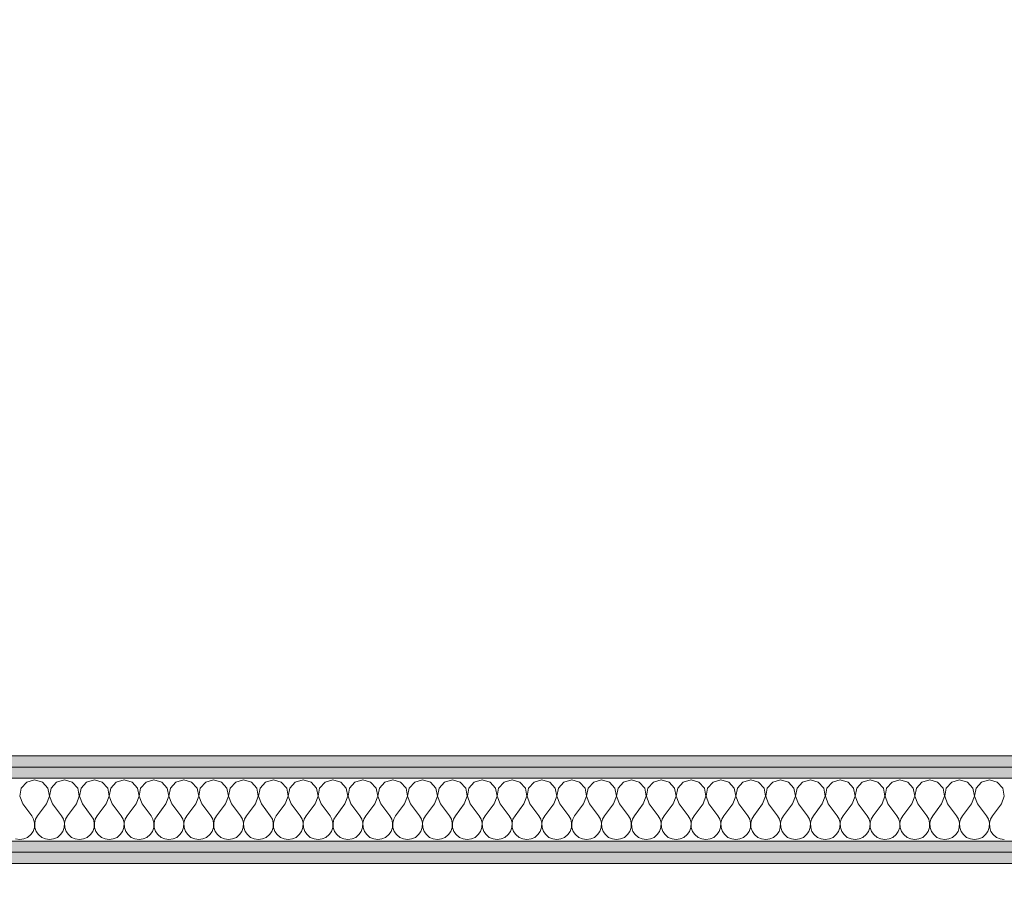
# Model space of a CAD drawing. Header units: millimetres. Extents: x 172139 to 266886, y 89395 to 138225.
# Tile 66 of 94: x 213133 to 214233, y 117047 to 118029. Entities that reach past the tile are written whole.
import ezdxf

# ---------------------------------------------------------------- set-up
doc = ezdxf.new("R2010")
doc.units = ezdxf.units.MM
doc.header["$MEASUREMENT"] = 0
doc.layers.add('ROZBUDOWA_NOWE_DZIAŁOWE', color=7, linetype='Continuous')
for name, color, linetype, lineweight, true_color in [('ROZBUDOWA_NOWE_DZIAŁOWE_Nr_pióra__24', 7, 'Continuous', 15, 0x029e21), ('ROZBUDOWA_NOWE_DZIAŁOWE_Nr_pióra__4', 7, 'Continuous', 13, 0x029e21), ('ROZBUDOWA_NOWE_DZIAŁOWE_Nr_pióra__67', 7, 'Continuous', 13, 0x6a6a6a)]:
    doc.layers.add(name, color=color, linetype=linetype, lineweight=lineweight, true_color=true_color)
doc.layers.add('ROZBUDOWA_NOWE_DZIAŁOWE_Nr_pióra__47', color=7, linetype='Continuous', lineweight=15)
doc.layers.add('STREFA_NOWE_POM_Nr_pióra__121', color=255, linetype='Continuous', lineweight=0)
pattern_1 = [(0, (0, 0), (0, 37.5), [0, -37.5])]

# ---------------------------------------------------------------- blocks, each defined once
blk = doc.blocks.new('*X465')
at = {"layer": 'ROZBUDOWA_NOWE_DZIAŁOWE_Nr_pióra__4', "linetype": 'Continuous'}
for p, q in [((213141.2, 117177.6), (213135.1, 117170.9)), ((213150, 117180.1), (213141.2, 117177.6)), ((213158.8, 117177.6), (213150, 117180.1)), ((213164.9, 117170.9), (213158.8, 117177.6)), ((213174.6, 117177.6), (213168.4, 117170.9)), ((213183.3, 117180.1), (213174.6, 117177.6)), ((213192.1, 117177.6), (213183.3, 117180.1)), ((213198.2, 117170.9), (213192.1, 117177.6)), ((213207.9, 117177.6), (213201.8, 117170.9)), ((213216.7, 117180.1), (213207.9, 117177.6)), ((213225.4, 117177.6), (213216.7, 117180.1)), ((213231.6, 117170.9), (213225.4, 117177.6)), ((213241.2, 117177.6), (213235.1, 117170.9)), ((213250, 117180.1), (213241.2, 117177.6)), ((213258.8, 117177.6), (213250, 117180.1)), ((213264.9, 117170.9), (213258.8, 117177.6)), ((213274.6, 117177.6), (213268.4, 117170.9)), ((213283.3, 117180.1), (213274.6, 117177.6)), ((213292.1, 117177.6), (213283.3, 117180.1)), ((213298.2, 117170.9), (213292.1, 117177.6)), ((213307.9, 117177.6), (213301.8, 117170.9)), ((213316.7, 117180.1), (213307.9, 117177.6)), ((213325.4, 117177.6), (213316.7, 117180.1)), ((213331.6, 117170.9), (213325.4, 117177.6)), ((213341.2, 117177.6), (213335.1, 117170.9)), ((213350, 117180.1), (213341.2, 117177.6)), ((213358.8, 117177.6), (213350, 117180.1)), ((213364.9, 117170.9), (213358.8, 117177.6)), ((213374.6, 117177.6), (213368.4, 117170.9)), ((213383.3, 117180.1), (213374.6, 117177.6)), ((213392.1, 117177.6), (213383.3, 117180.1)), ((213398.2, 117170.9), (213392.1, 117177.6)), ((213407.9, 117177.6), (213401.8, 117170.9)), ((213416.7, 117180.1), (213407.9, 117177.6)), ((213425.4, 117177.6), (213416.7, 117180.1)), ((213431.6, 117170.9), (213425.4, 117177.6)), ((213441.2, 117177.6), (213435.1, 117170.9)), ((213450, 117180.1), (213441.2, 117177.6)), ((213458.8, 117177.6), (213450, 117180.1)), ((213464.9, 117170.9), (213458.8, 117177.6)), ((213474.6, 117177.6), (213468.4, 117170.9)), ((213483.3, 117180.1), (213474.6, 117177.6)), ((213492.1, 117177.6), (213483.3, 117180.1)), ((213498.2, 117170.9), (213492.1, 117177.6)), ((213507.9, 117177.6), (213501.8, 117170.9)), ((213516.7, 117180.1), (213507.9, 117177.6)), ((213525.4, 117177.6), (213516.7, 117180.1)), ((213531.6, 117170.9), (213525.4, 117177.6)), ((213541.2, 117177.6), (213535.1, 117170.9)), ((213550, 117180.1), (213541.2, 117177.6)), ((213558.8, 117177.6), (213550, 117180.1)), ((213564.9, 117170.9), (213558.8, 117177.6)), ((213574.6, 117177.6), (213568.4, 117170.9)), ((213583.3, 117180.1), (213574.6, 117177.6)), ((213592.1, 117177.6), (213583.3, 117180.1)), ((213598.2, 117170.9), (213592.1, 117177.6)), ((213607.9, 117177.6), (213601.8, 117170.9)), ((213616.7, 117180.1), (213607.9, 117177.6)), ((213625.4, 117177.6), (213616.7, 117180.1)), ((213631.6, 117170.9), (213625.4, 117177.6)), ((213641.2, 117177.6), (213635.1, 117170.9)), ((213650, 117180.1), (213641.2, 117177.6)), ((213658.8, 117177.6), (213650, 117180.1)), ((213664.9, 117170.9), (213658.8, 117177.6)), ((213674.6, 117177.6), (213668.4, 117170.9)), ((213683.3, 117180.1), (213674.6, 117177.6)), ((213692.1, 117177.6), (213683.3, 117180.1)), ((213698.2, 117170.9), (213692.1, 117177.6)), ((213707.9, 117177.6), (213701.8, 117170.9)), ((213716.7, 117180.1), (213707.9, 117177.6)), ((213725.4, 117177.6), (213716.7, 117180.1)), ((213731.6, 117170.9), (213725.4, 117177.6)), ((213741.2, 117177.6), (213735.1, 117170.9)), ((213750, 117180.1), (213741.2, 117177.6)), ((213758.8, 117177.6), (213750, 117180.1)), ((213764.9, 117170.9), (213758.8, 117177.6)), ((213774.6, 117177.6), (213768.4, 117170.9)), ((213783.3, 117180.1), (213774.6, 117177.6)), ((213792.1, 117177.6), (213783.3, 117180.1)), ((213798.2, 117170.9), (213792.1, 117177.6)), ((213807.9, 117177.6), (213801.8, 117170.9)), ((213816.7, 117180.1), (213807.9, 117177.6)), ((213825.4, 117177.6), (213816.7, 117180.1)), ((213831.6, 117170.9), (213825.4, 117177.6)), ((213841.2, 117177.6), (213835.1, 117170.9)), ((213850, 117180.1), (213841.2, 117177.6)), ((213858.8, 117177.6), (213850, 117180.1)), ((213864.9, 117170.9), (213858.8, 117177.6)), ((213874.6, 117177.6), (213868.4, 117170.9)), ((213883.3, 117180.1), (213874.6, 117177.6)), ((213892.1, 117177.6), (213883.3, 117180.1)), ((213898.2, 117170.9), (213892.1, 117177.6)), ((213907.9, 117177.6), (213901.8, 117170.9)), ((213916.7, 117180.1), (213907.9, 117177.6)), ((213925.4, 117177.6), (213916.7, 117180.1)), ((213931.6, 117170.9), (213925.4, 117177.6)), ((213941.2, 117177.6), (213935.1, 117170.9)), ((213950, 117180.1), (213941.2, 117177.6)), ((213958.8, 117177.6), (213950, 117180.1)), ((213964.9, 117170.9), (213958.8, 117177.6)), ((213974.6, 117177.6), (213968.4, 117170.9)), ((213983.3, 117180.1), (213974.6, 117177.6)), ((213992.1, 117177.6), (213983.3, 117180.1)), ((213998.2, 117170.9), (213992.1, 117177.6)), ((214007.9, 117177.6), (214001.8, 117170.9)), ((214016.7, 117180.1), (214007.9, 117177.6)), ((214025.4, 117177.6), (214016.7, 117180.1)), ((214031.6, 117170.9), (214025.4, 117177.6)), ((214041.2, 117177.6), (214035.1, 117170.9)), ((214050, 117180.1), (214041.2, 117177.6)), ((214058.8, 117177.6), (214050, 117180.1)), ((214064.9, 117170.9), (214058.8, 117177.6)), ((214074.6, 117177.6), (214068.4, 117170.9)), ((214083.3, 117180.1), (214074.6, 117177.6)), ((214092.1, 117177.6), (214083.3, 117180.1)), ((214098.2, 117170.9), (214092.1, 117177.6)), ((214107.9, 117177.6), (214101.8, 117170.9)), ((214116.7, 117180.1), (214107.9, 117177.6)), ((214125.4, 117177.6), (214116.7, 117180.1)), ((214131.6, 117170.9), (214125.4, 117177.6)), ((214141.2, 117177.6), (214135.1, 117170.9)), ((214150, 117180.1), (214141.2, 117177.6)), ((214158.8, 117177.6), (214150, 117180.1)), ((214164.9, 117170.9), (214158.8, 117177.6)), ((214174.6, 117177.6), (214168.4, 117170.9)), ((214183.3, 117180.1), (214174.6, 117177.6)), ((214192.1, 117177.6), (214183.3, 117180.1)), ((214198.2, 117170.9), (214192.1, 117177.6)), ((214207.9, 117177.6), (214201.8, 117170.9)), ((214216.7, 117180.1), (214207.9, 117177.6)), ((214225.4, 117177.6), (214216.7, 117180.1)), ((214231.6, 117170.9), (214225.4, 117177.6)), ((213135.1, 117170.9), (213133.4, 117161.9)), ((213133.4, 117161.9), (213136.7, 117153.4)), ((213163.3, 117153.4), (213166.6, 117161.9)), ((213166.6, 117161.9), (213164.9, 117170.9)), ((213168.4, 117170.9), (213166.7, 117161.9)), ((213166.7, 117161.9), (213170, 117153.4)), ((213196.7, 117153.4), (213199.9, 117161.9)), ((213199.9, 117161.9), (213198.2, 117170.9)), ((213201.8, 117170.9), (213200.1, 117161.9)), ((213200.1, 117161.9), (213203.3, 117153.4)), ((213230, 117153.4), (213233.3, 117161.9)), ((213233.3, 117161.9), (213231.6, 117170.9)), ((213235.1, 117170.9), (213233.4, 117161.9)), ((213233.4, 117161.9), (213236.7, 117153.4)), ((213263.3, 117153.4), (213266.6, 117161.9)), ((213266.6, 117161.9), (213264.9, 117170.9)), ((213268.4, 117170.9), (213266.7, 117161.9)), ((213266.7, 117161.9), (213270, 117153.4)), ((213296.7, 117153.4), (213299.9, 117161.9)), ((213299.9, 117161.9), (213298.2, 117170.9)), ((213301.8, 117170.9), (213300.1, 117161.9)), ((213300.1, 117161.9), (213303.3, 117153.4)), ((213330, 117153.4), (213333.3, 117161.9)), ((213333.3, 117161.9), (213331.6, 117170.9)), ((213335.1, 117170.9), (213333.4, 117161.9)), ((213333.4, 117161.9), (213336.7, 117153.4)), ((213363.3, 117153.4), (213366.6, 117161.9)), ((213366.6, 117161.9), (213364.9, 117170.9)), ((213368.4, 117170.9), (213366.7, 117161.9)), ((213366.7, 117161.9), (213370, 117153.4)), ((213396.7, 117153.4), (213399.9, 117161.9)), ((213399.9, 117161.9), (213398.2, 117170.9)), ((213401.8, 117170.9), (213400.1, 117161.9)), ((213400.1, 117161.9), (213403.3, 117153.4)), ((213430, 117153.4), (213433.3, 117161.9)), ((213433.3, 117161.9), (213431.6, 117170.9)), ((213435.1, 117170.9), (213433.4, 117161.9)), ((213433.4, 117161.9), (213436.7, 117153.4)), ((213463.3, 117153.4), (213466.6, 117161.9)), ((213466.6, 117161.9), (213464.9, 117170.9)), ((213468.4, 117170.9), (213466.7, 117161.9)), ((213466.7, 117161.9), (213470, 117153.4)), ((213496.7, 117153.4), (213499.9, 117161.9)), ((213499.9, 117161.9), (213498.2, 117170.9)), ((213501.8, 117170.9), (213500.1, 117161.9)), ((213500.1, 117161.9), (213503.3, 117153.4)), ((213530, 117153.4), (213533.3, 117161.9)), ((213533.3, 117161.9), (213531.6, 117170.9)), ((213535.1, 117170.9), (213533.4, 117161.9)), ((213533.4, 117161.9), (213536.7, 117153.4)), ((213563.3, 117153.4), (213566.6, 117161.9)), ((213566.6, 117161.9), (213564.9, 117170.9)), ((213568.4, 117170.9), (213566.7, 117161.9)), ((213566.7, 117161.9), (213570, 117153.4)), ((213596.7, 117153.4), (213599.9, 117161.9)), ((213599.9, 117161.9), (213598.2, 117170.9)), ((213601.8, 117170.9), (213600.1, 117161.9)), ((213600.1, 117161.9), (213603.3, 117153.4)), ((213630, 117153.4), (213633.3, 117161.9)), ((213633.3, 117161.9), (213631.6, 117170.9)), ((213635.1, 117170.9), (213633.4, 117161.9)), ((213633.4, 117161.9), (213636.7, 117153.4)), ((213663.3, 117153.4), (213666.6, 117161.9)), ((213666.6, 117161.9), (213664.9, 117170.9)), ((213668.4, 117170.9), (213666.7, 117161.9)), ((213666.7, 117161.9), (213670, 117153.4)), ((213696.7, 117153.4), (213699.9, 117161.9)), ((213699.9, 117161.9), (213698.2, 117170.9)), ((213701.8, 117170.9), (213700.1, 117161.9)), ((213700.1, 117161.9), (213703.3, 117153.4)), ((213730, 117153.4), (213733.3, 117161.9)), ((213733.3, 117161.9), (213731.6, 117170.9)), ((213735.1, 117170.9), (213733.4, 117161.9)), ((213733.4, 117161.9), (213736.7, 117153.4)), ((213763.3, 117153.4), (213766.6, 117161.9)), ((213766.6, 117161.9), (213764.9, 117170.9)), ((213768.4, 117170.9), (213766.7, 117161.9)), ((213766.7, 117161.9), (213770, 117153.4)), ((213796.7, 117153.4), (213799.9, 117161.9)), ((213799.9, 117161.9), (213798.2, 117170.9)), ((213801.8, 117170.9), (213800.1, 117161.9)), ((213800.1, 117161.9), (213803.3, 117153.4)), ((213830, 117153.4), (213833.3, 117161.9)), ((213833.3, 117161.9), (213831.6, 117170.9)), ((213835.1, 117170.9), (213833.4, 117161.9)), ((213833.4, 117161.9), (213836.7, 117153.4)), ((213863.3, 117153.4), (213866.6, 117161.9)), ((213866.6, 117161.9), (213864.9, 117170.9)), ((213868.4, 117170.9), (213866.7, 117161.9)), ((213866.7, 117161.9), (213870, 117153.4)), ((213896.7, 117153.4), (213899.9, 117161.9)), ((213899.9, 117161.9), (213898.2, 117170.9)), ((213901.8, 117170.9), (213900.1, 117161.9)), ((213900.1, 117161.9), (213903.3, 117153.4)), ((213930, 117153.4), (213933.3, 117161.9)), ((213933.3, 117161.9), (213931.6, 117170.9)), ((213935.1, 117170.9), (213933.4, 117161.9)), ((213933.4, 117161.9), (213936.7, 117153.4)), ((213963.3, 117153.4), (213966.6, 117161.9)), ((213966.6, 117161.9), (213964.9, 117170.9)), ((213968.4, 117170.9), (213966.7, 117161.9)), ((213966.7, 117161.9), (213970, 117153.4)), ((213996.7, 117153.4), (213999.9, 117161.9)), ((213999.9, 117161.9), (213998.2, 117170.9)), ((214001.8, 117170.9), (214000.1, 117161.9)), ((214000.1, 117161.9), (214003.3, 117153.4)), ((214030, 117153.4), (214033.3, 117161.9)), ((214033.3, 117161.9), (214031.6, 117170.9)), ((214035.1, 117170.9), (214033.4, 117161.9)), ((214033.4, 117161.9), (214036.7, 117153.4)), ((214063.3, 117153.4), (214066.6, 117161.9)), ((214066.6, 117161.9), (214064.9, 117170.9)), ((214068.4, 117170.9), (214066.7, 117161.9)), ((214066.7, 117161.9), (214070, 117153.4)), ((214096.7, 117153.4), (214099.9, 117161.9)), ((214099.9, 117161.9), (214098.2, 117170.9)), ((214101.8, 117170.9), (214100.1, 117161.9)), ((214100.1, 117161.9), (214103.3, 117153.4)), ((214130, 117153.4), (214133.3, 117161.9)), ((214133.3, 117161.9), (214131.6, 117170.9)), ((214135.1, 117170.9), (214133.4, 117161.9)), ((214133.4, 117161.9), (214136.7, 117153.4)), ((214163.3, 117153.4), (214166.6, 117161.9)), ((214166.6, 117161.9), (214164.9, 117170.9)), ((214168.4, 117170.9), (214166.7, 117161.9)), ((214166.7, 117161.9), (214170, 117153.4)), ((214196.7, 117153.4), (214199.9, 117161.9)), ((214199.9, 117161.9), (214198.2, 117170.9)), ((214201.8, 117170.9), (214200.1, 117161.9)), ((214200.1, 117161.9), (214203.3, 117153.4)), ((214230, 117153.4), (214233.3, 117161.9)), ((214233.3, 117161.9), (214231.6, 117170.9)), ((213136.7, 117153.4), (213146.7, 117140.1)), ((213163.3, 117153.4), (213153.3, 117140.1)), ((213170, 117153.4), (213180, 117140.1)), ((213196.7, 117153.4), (213186.7, 117140.1)), ((213203.3, 117153.4), (213213.3, 117140.1)), ((213230, 117153.4), (213220, 117140.1)), ((213236.7, 117153.4), (213246.7, 117140.1)), ((213263.3, 117153.4), (213253.3, 117140.1)), ((213270, 117153.4), (213280, 117140.1)), ((213296.7, 117153.4), (213286.7, 117140.1)), ((213303.3, 117153.4), (213313.3, 117140.1)), ((213330, 117153.4), (213320, 117140.1)), ((213336.7, 117153.4), (213346.7, 117140.1)), ((213363.3, 117153.4), (213353.3, 117140.1)), ((213370, 117153.4), (213380, 117140.1)), ((213396.7, 117153.4), (213386.7, 117140.1)), ((213403.3, 117153.4), (213413.3, 117140.1)), ((213430, 117153.4), (213420, 117140.1)), ((213436.7, 117153.4), (213446.7, 117140.1)), ((213463.3, 117153.4), (213453.3, 117140.1)), ((213470, 117153.4), (213480, 117140.1)), ((213496.7, 117153.4), (213486.7, 117140.1)), ((213503.3, 117153.4), (213513.3, 117140.1)), ((213530, 117153.4), (213520, 117140.1)), ((213536.7, 117153.4), (213546.7, 117140.1)), ((213563.3, 117153.4), (213553.3, 117140.1)), ((213570, 117153.4), (213580, 117140.1)), ((213596.7, 117153.4), (213586.7, 117140.1)), ((213603.3, 117153.4), (213613.3, 117140.1)), ((213630, 117153.4), (213620, 117140.1)), ((213636.7, 117153.4), (213646.7, 117140.1)), ((213663.3, 117153.4), (213653.3, 117140.1)), ((213670, 117153.4), (213680, 117140.1)), ((213696.7, 117153.4), (213686.7, 117140.1)), ((213703.3, 117153.4), (213713.3, 117140.1)), ((213730, 117153.4), (213720, 117140.1)), ((213736.7, 117153.4), (213746.7, 117140.1)), ((213763.3, 117153.4), (213753.3, 117140.1)), ((213770, 117153.4), (213780, 117140.1)), ((213796.7, 117153.4), (213786.7, 117140.1)), ((213803.3, 117153.4), (213813.3, 117140.1)), ((213830, 117153.4), (213820, 117140.1)), ((213836.7, 117153.4), (213846.7, 117140.1)), ((213863.3, 117153.4), (213853.3, 117140.1)), ((213870, 117153.4), (213880, 117140.1)), ((213896.7, 117153.4), (213886.7, 117140.1)), ((213903.3, 117153.4), (213913.3, 117140.1)), ((213930, 117153.4), (213920, 117140.1)), ((213936.7, 117153.4), (213946.7, 117140.1)), ((213963.3, 117153.4), (213953.3, 117140.1)), ((213970, 117153.4), (213980, 117140.1)), ((213996.7, 117153.4), (213986.7, 117140.1)), ((214003.3, 117153.4), (214013.3, 117140.1)), ((214030, 117153.4), (214020, 117140.1)), ((214036.7, 117153.4), (214046.7, 117140.1)), ((214063.3, 117153.4), (214053.3, 117140.1)), ((214070, 117153.4), (214080, 117140.1)), ((214096.7, 117153.4), (214086.7, 117140.1)), ((214103.3, 117153.4), (214113.3, 117140.1)), ((214130, 117153.4), (214120, 117140.1)), ((214136.7, 117153.4), (214146.7, 117140.1)), ((214163.3, 117153.4), (214153.3, 117140.1)), ((214170, 117153.4), (214180, 117140.1)), ((214196.7, 117153.4), (214186.7, 117140.1)), ((214203.3, 117153.4), (214213.3, 117140.1)), ((214230, 117153.4), (214220, 117140.1)), ((213148.9, 117136.1), (213146.7, 117140.1)), ((213153.3, 117140.1), (213151.1, 117136.1)), ((213182.2, 117136.1), (213180, 117140.1)), ((213186.7, 117140.1), (213184.4, 117136.1)), ((213215.6, 117136.1), (213213.3, 117140.1)), ((213220, 117140.1), (213217.8, 117136.1)), ((213248.9, 117136.1), (213246.7, 117140.1)), ((213253.3, 117140.1), (213251.1, 117136.1)), ((213282.2, 117136.1), (213280, 117140.1)), ((213286.7, 117140.1), (213284.4, 117136.1)), ((213315.6, 117136.1), (213313.3, 117140.1)), ((213320, 117140.1), (213317.8, 117136.1)), ((213348.9, 117136.1), (213346.7, 117140.1)), ((213353.3, 117140.1), (213351.1, 117136.1)), ((213382.2, 117136.1), (213380, 117140.1)), ((213386.7, 117140.1), (213384.4, 117136.1)), ((213415.6, 117136.1), (213413.3, 117140.1)), ((213420, 117140.1), (213417.8, 117136.1)), ((213448.9, 117136.1), (213446.7, 117140.1)), ((213453.3, 117140.1), (213451.1, 117136.1)), ((213482.2, 117136.1), (213480, 117140.1)), ((213486.7, 117140.1), (213484.4, 117136.1)), ((213515.6, 117136.1), (213513.3, 117140.1)), ((213520, 117140.1), (213517.8, 117136.1)), ((213548.9, 117136.1), (213546.7, 117140.1)), ((213553.3, 117140.1), (213551.1, 117136.1)), ((213582.2, 117136.1), (213580, 117140.1)), ((213586.7, 117140.1), (213584.4, 117136.1)), ((213615.6, 117136.1), (213613.3, 117140.1)), ((213620, 117140.1), (213617.8, 117136.1)), ((213648.9, 117136.1), (213646.7, 117140.1)), ((213653.3, 117140.1), (213651.1, 117136.1)), ((213682.2, 117136.1), (213680, 117140.1)), ((213686.7, 117140.1), (213684.4, 117136.1)), ((213715.6, 117136.1), (213713.3, 117140.1)), ((213720, 117140.1), (213717.8, 117136.1)), ((213748.9, 117136.1), (213746.7, 117140.1)), ((213753.3, 117140.1), (213751.1, 117136.1)), ((213782.2, 117136.1), (213780, 117140.1)), ((213786.7, 117140.1), (213784.4, 117136.1)), ((213815.6, 117136.1), (213813.3, 117140.1)), ((213820, 117140.1), (213817.8, 117136.1)), ((213848.9, 117136.1), (213846.7, 117140.1)), ((213853.3, 117140.1), (213851.1, 117136.1)), ((213882.2, 117136.1), (213880, 117140.1)), ((213886.7, 117140.1), (213884.4, 117136.1)), ((213915.6, 117136.1), (213913.3, 117140.1)), ((213920, 117140.1), (213917.8, 117136.1)), ((213948.9, 117136.1), (213946.7, 117140.1)), ((213953.3, 117140.1), (213951.1, 117136.1)), ((213982.2, 117136.1), (213980, 117140.1)), ((213986.7, 117140.1), (213984.4, 117136.1)), ((214015.6, 117136.1), (214013.3, 117140.1)), ((214020, 117140.1), (214017.8, 117136.1)), ((214048.9, 117136.1), (214046.7, 117140.1)), ((214053.3, 117140.1), (214051.1, 117136.1)), ((214082.2, 117136.1), (214080, 117140.1)), ((214086.7, 117140.1), (214084.4, 117136.1)), ((214115.6, 117136.1), (214113.3, 117140.1)), ((214120, 117140.1), (214117.8, 117136.1)), ((214148.9, 117136.1), (214146.7, 117140.1)), ((214153.3, 117140.1), (214151.1, 117136.1)), ((214182.2, 117136.1), (214180, 117140.1)), ((214186.7, 117140.1), (214184.4, 117136.1)), ((214215.6, 117136.1), (214213.3, 117140.1)), ((214220, 117140.1), (214217.8, 117136.1)), ((213149.9, 117131.6), (213148.9, 117136.1)), ((213149.7, 117127), (213149.9, 117131.6)), ((213151.1, 117136.1), (213150.1, 117131.6)), ((213150.1, 117131.6), (213150.3, 117127)), ((213183.3, 117131.6), (213182.2, 117136.1)), ((213183, 117127), (213183.3, 117131.6)), ((213184.4, 117136.1), (213183.4, 117131.6)), ((213183.4, 117131.6), (213183.6, 117127)), ((213216.6, 117131.6), (213215.6, 117136.1)), ((213216.4, 117127), (213216.6, 117131.6)), ((213217.8, 117136.1), (213216.7, 117131.6)), ((213216.7, 117131.6), (213217, 117127)), ((213249.9, 117131.6), (213248.9, 117136.1)), ((213249.7, 117127), (213249.9, 117131.6)), ((213251.1, 117136.1), (213250.1, 117131.6)), ((213250.1, 117131.6), (213250.3, 117127)), ((213283.3, 117131.6), (213282.2, 117136.1)), ((213283, 117127), (213283.3, 117131.6)), ((213284.4, 117136.1), (213283.4, 117131.6)), ((213283.4, 117131.6), (213283.6, 117127)), ((213316.6, 117131.6), (213315.6, 117136.1)), ((213316.4, 117127), (213316.6, 117131.6)), ((213317.8, 117136.1), (213316.7, 117131.6)), ((213316.7, 117131.6), (213317, 117127)), ((213349.9, 117131.6), (213348.9, 117136.1)), ((213349.7, 117127), (213349.9, 117131.6)), ((213351.1, 117136.1), (213350.1, 117131.6)), ((213350.1, 117131.6), (213350.3, 117127)), ((213383.3, 117131.6), (213382.2, 117136.1)), ((213383, 117127), (213383.3, 117131.6)), ((213384.4, 117136.1), (213383.4, 117131.6)), ((213383.4, 117131.6), (213383.6, 117127)), ((213416.6, 117131.6), (213415.6, 117136.1)), ((213416.4, 117127), (213416.6, 117131.6)), ((213417.8, 117136.1), (213416.7, 117131.6)), ((213416.7, 117131.6), (213417, 117127)), ((213449.9, 117131.6), (213448.9, 117136.1)), ((213449.7, 117127), (213449.9, 117131.6)), ((213451.1, 117136.1), (213450.1, 117131.6)), ((213450.1, 117131.6), (213450.3, 117127)), ((213483.3, 117131.6), (213482.2, 117136.1)), ((213483, 117127), (213483.3, 117131.6)), ((213484.4, 117136.1), (213483.4, 117131.6)), ((213483.4, 117131.6), (213483.6, 117127)), ((213516.6, 117131.6), (213515.6, 117136.1)), ((213516.4, 117127), (213516.6, 117131.6)), ((213517.8, 117136.1), (213516.7, 117131.6)), ((213516.7, 117131.6), (213517, 117127)), ((213549.9, 117131.6), (213548.9, 117136.1)), ((213549.7, 117127), (213549.9, 117131.6)), ((213551.1, 117136.1), (213550.1, 117131.6)), ((213550.1, 117131.6), (213550.3, 117127)), ((213583.3, 117131.6), (213582.2, 117136.1)), ((213583, 117127), (213583.3, 117131.6)), ((213584.4, 117136.1), (213583.4, 117131.6)), ((213583.4, 117131.6), (213583.6, 117127)), ((213616.6, 117131.6), (213615.6, 117136.1)), ((213616.4, 117127), (213616.6, 117131.6)), ((213617.8, 117136.1), (213616.7, 117131.6)), ((213616.7, 117131.6), (213617, 117127)), ((213649.9, 117131.6), (213648.9, 117136.1)), ((213649.7, 117127), (213649.9, 117131.6)), ((213651.1, 117136.1), (213650.1, 117131.6)), ((213650.1, 117131.6), (213650.3, 117127)), ((213683.3, 117131.6), (213682.2, 117136.1)), ((213683, 117127), (213683.3, 117131.6)), ((213684.4, 117136.1), (213683.4, 117131.6)), ((213683.4, 117131.6), (213683.6, 117127)), ((213716.6, 117131.6), (213715.6, 117136.1)), ((213716.4, 117127), (213716.6, 117131.6)), ((213717.8, 117136.1), (213716.7, 117131.6)), ((213716.7, 117131.6), (213717, 117127)), ((213749.9, 117131.6), (213748.9, 117136.1)), ((213749.7, 117127), (213749.9, 117131.6)), ((213751.1, 117136.1), (213750.1, 117131.6)), ((213750.1, 117131.6), (213750.3, 117127)), ((213783.3, 117131.6), (213782.2, 117136.1)), ((213783, 117127), (213783.3, 117131.6)), ((213784.4, 117136.1), (213783.4, 117131.6)), ((213783.4, 117131.6), (213783.6, 117127)), ((213816.6, 117131.6), (213815.6, 117136.1)), ((213816.4, 117127), (213816.6, 117131.6)), ((213817.8, 117136.1), (213816.7, 117131.6)), ((213816.7, 117131.6), (213817, 117127)), ((213849.9, 117131.6), (213848.9, 117136.1)), ((213849.7, 117127), (213849.9, 117131.6)), ((213851.1, 117136.1), (213850.1, 117131.6)), ((213850.1, 117131.6), (213850.3, 117127)), ((213883.3, 117131.6), (213882.2, 117136.1)), ((213883, 117127), (213883.3, 117131.6)), ((213884.4, 117136.1), (213883.4, 117131.6)), ((213883.4, 117131.6), (213883.6, 117127)), ((213916.6, 117131.6), (213915.6, 117136.1)), ((213916.4, 117127), (213916.6, 117131.6)), ((213917.8, 117136.1), (213916.7, 117131.6)), ((213916.7, 117131.6), (213917, 117127)), ((213949.9, 117131.6), (213948.9, 117136.1)), ((213949.7, 117127), (213949.9, 117131.6)), ((213951.1, 117136.1), (213950.1, 117131.6)), ((213950.1, 117131.6), (213950.3, 117127)), ((213983.3, 117131.6), (213982.2, 117136.1)), ((213983, 117127), (213983.3, 117131.6)), ((213984.4, 117136.1), (213983.4, 117131.6)), ((213983.4, 117131.6), (213983.6, 117127)), ((214016.6, 117131.6), (214015.6, 117136.1)), ((214016.4, 117127), (214016.6, 117131.6)), ((214017.8, 117136.1), (214016.7, 117131.6)), ((214016.7, 117131.6), (214017, 117127)), ((214049.9, 117131.6), (214048.9, 117136.1)), ((214049.7, 117127), (214049.9, 117131.6)), ((214051.1, 117136.1), (214050.1, 117131.6)), ((214050.1, 117131.6), (214050.3, 117127)), ((214083.3, 117131.6), (214082.2, 117136.1)), ((214083, 117127), (214083.3, 117131.6)), ((214084.4, 117136.1), (214083.4, 117131.6)), ((214083.4, 117131.6), (214083.6, 117127)), ((214116.6, 117131.6), (214115.6, 117136.1)), ((214116.4, 117127), (214116.6, 117131.6)), ((214117.8, 117136.1), (214116.7, 117131.6)), ((214116.7, 117131.6), (214117, 117127)), ((214149.9, 117131.6), (214148.9, 117136.1)), ((214149.7, 117127), (214149.9, 117131.6)), ((214151.1, 117136.1), (214150.1, 117131.6)), ((214150.1, 117131.6), (214150.3, 117127)), ((214183.3, 117131.6), (214182.2, 117136.1)), ((214183, 117127), (214183.3, 117131.6)), ((214184.4, 117136.1), (214183.4, 117131.6)), ((214183.4, 117131.6), (214183.6, 117127)), ((214216.6, 117131.6), (214215.6, 117136.1)), ((214216.4, 117127), (214216.6, 117131.6)), ((214217.8, 117136.1), (214216.7, 117131.6)), ((214216.7, 117131.6), (214217, 117127)), ((213142.1, 117115.9), (213145.6, 117118.9)), ((213145.6, 117118.9), (213148.2, 117122.6)), ((213148.2, 117122.6), (213149.7, 117127)), ((213150.3, 117127), (213151.8, 117122.6)), ((213151.8, 117122.6), (213154.4, 117118.9)), ((213154.4, 117118.9), (213157.9, 117115.9)), ((213175.4, 117115.9), (213179, 117118.9)), ((213179, 117118.9), (213181.6, 117122.6)), ((213181.6, 117122.6), (213183, 117127)), ((213183.6, 117127), (213185.1, 117122.6)), ((213185.1, 117122.6), (213187.7, 117118.9)), ((213187.7, 117118.9), (213191.2, 117115.9)), ((213208.8, 117115.9), (213212.3, 117118.9)), ((213212.3, 117118.9), (213214.9, 117122.6)), ((213214.9, 117122.6), (213216.4, 117127)), ((213217, 117127), (213218.4, 117122.6)), ((213218.4, 117122.6), (213221, 117118.9)), ((213221, 117118.9), (213224.6, 117115.9)), ((213242.1, 117115.9), (213245.6, 117118.9)), ((213245.6, 117118.9), (213248.2, 117122.6)), ((213248.2, 117122.6), (213249.7, 117127)), ((213250.3, 117127), (213251.8, 117122.6)), ((213251.8, 117122.6), (213254.4, 117118.9)), ((213254.4, 117118.9), (213257.9, 117115.9)), ((213275.4, 117115.9), (213279, 117118.9)), ((213279, 117118.9), (213281.6, 117122.6)), ((213281.6, 117122.6), (213283, 117127)), ((213283.6, 117127), (213285.1, 117122.6)), ((213285.1, 117122.6), (213287.7, 117118.9)), ((213287.7, 117118.9), (213291.2, 117115.9)), ((213308.8, 117115.9), (213312.3, 117118.9)), ((213312.3, 117118.9), (213314.9, 117122.6)), ((213314.9, 117122.6), (213316.4, 117127)), ((213317, 117127), (213318.4, 117122.6)), ((213318.4, 117122.6), (213321, 117118.9)), ((213321, 117118.9), (213324.6, 117115.9)), ((213342.1, 117115.9), (213345.6, 117118.9)), ((213345.6, 117118.9), (213348.2, 117122.6)), ((213348.2, 117122.6), (213349.7, 117127)), ((213350.3, 117127), (213351.8, 117122.6)), ((213351.8, 117122.6), (213354.4, 117118.9)), ((213354.4, 117118.9), (213357.9, 117115.9)), ((213375.4, 117115.9), (213379, 117118.9)), ((213379, 117118.9), (213381.6, 117122.6)), ((213381.6, 117122.6), (213383, 117127)), ((213383.6, 117127), (213385.1, 117122.6)), ((213385.1, 117122.6), (213387.7, 117118.9)), ((213387.7, 117118.9), (213391.2, 117115.9)), ((213408.8, 117115.9), (213412.3, 117118.9)), ((213412.3, 117118.9), (213414.9, 117122.6)), ((213414.9, 117122.6), (213416.4, 117127)), ((213417, 117127), (213418.4, 117122.6)), ((213418.4, 117122.6), (213421, 117118.9)), ((213421, 117118.9), (213424.6, 117115.9)), ((213442.1, 117115.9), (213445.6, 117118.9)), ((213445.6, 117118.9), (213448.2, 117122.6)), ((213448.2, 117122.6), (213449.7, 117127)), ((213450.3, 117127), (213451.8, 117122.6)), ((213451.8, 117122.6), (213454.4, 117118.9)), ((213454.4, 117118.9), (213457.9, 117115.9)), ((213475.4, 117115.9), (213479, 117118.9)), ((213479, 117118.9), (213481.6, 117122.6)), ((213481.6, 117122.6), (213483, 117127)), ((213483.6, 117127), (213485.1, 117122.6)), ((213485.1, 117122.6), (213487.7, 117118.9)), ((213487.7, 117118.9), (213491.2, 117115.9)), ((213508.8, 117115.9), (213512.3, 117118.9)), ((213512.3, 117118.9), (213514.9, 117122.6)), ((213514.9, 117122.6), (213516.4, 117127)), ((213517, 117127), (213518.4, 117122.6)), ((213518.4, 117122.6), (213521, 117118.9)), ((213521, 117118.9), (213524.6, 117115.9)), ((213542.1, 117115.9), (213545.6, 117118.9)), ((213545.6, 117118.9), (213548.2, 117122.6)), ((213548.2, 117122.6), (213549.7, 117127)), ((213550.3, 117127), (213551.8, 117122.6)), ((213551.8, 117122.6), (213554.4, 117118.9)), ((213554.4, 117118.9), (213557.9, 117115.9)), ((213575.4, 117115.9), (213579, 117118.9)), ((213579, 117118.9), (213581.6, 117122.6)), ((213581.6, 117122.6), (213583, 117127)), ((213583.6, 117127), (213585.1, 117122.6)), ((213585.1, 117122.6), (213587.7, 117118.9)), ((213587.7, 117118.9), (213591.2, 117115.9)), ((213608.8, 117115.9), (213612.3, 117118.9)), ((213612.3, 117118.9), (213614.9, 117122.6)), ((213614.9, 117122.6), (213616.4, 117127)), ((213617, 117127), (213618.4, 117122.6)), ((213618.4, 117122.6), (213621, 117118.9)), ((213621, 117118.9), (213624.6, 117115.9)), ((213642.1, 117115.9), (213645.6, 117118.9)), ((213645.6, 117118.9), (213648.2, 117122.6)), ((213648.2, 117122.6), (213649.7, 117127)), ((213650.3, 117127), (213651.8, 117122.6)), ((213651.8, 117122.6), (213654.4, 117118.9)), ((213654.4, 117118.9), (213657.9, 117115.9)), ((213675.4, 117115.9), (213679, 117118.9)), ((213679, 117118.9), (213681.6, 117122.6)), ((213681.6, 117122.6), (213683, 117127)), ((213683.6, 117127), (213685.1, 117122.6)), ((213685.1, 117122.6), (213687.7, 117118.9)), ((213687.7, 117118.9), (213691.2, 117115.9)), ((213708.8, 117115.9), (213712.3, 117118.9)), ((213712.3, 117118.9), (213714.9, 117122.6)), ((213714.9, 117122.6), (213716.4, 117127)), ((213717, 117127), (213718.4, 117122.6)), ((213718.4, 117122.6), (213721, 117118.9)), ((213721, 117118.9), (213724.6, 117115.9)), ((213742.1, 117115.9), (213745.6, 117118.9)), ((213745.6, 117118.9), (213748.2, 117122.6)), ((213748.2, 117122.6), (213749.7, 117127)), ((213750.3, 117127), (213751.8, 117122.6)), ((213751.8, 117122.6), (213754.4, 117118.9)), ((213754.4, 117118.9), (213757.9, 117115.9)), ((213775.4, 117115.9), (213779, 117118.9)), ((213779, 117118.9), (213781.6, 117122.6)), ((213781.6, 117122.6), (213783, 117127)), ((213783.6, 117127), (213785.1, 117122.6)), ((213785.1, 117122.6), (213787.7, 117118.9)), ((213787.7, 117118.9), (213791.2, 117115.9)), ((213808.8, 117115.9), (213812.3, 117118.9)), ((213812.3, 117118.9), (213814.9, 117122.6)), ((213814.9, 117122.6), (213816.4, 117127)), ((213817, 117127), (213818.4, 117122.6)), ((213818.4, 117122.6), (213821, 117118.9)), ((213821, 117118.9), (213824.6, 117115.9)), ((213842.1, 117115.9), (213845.6, 117118.9)), ((213845.6, 117118.9), (213848.2, 117122.6)), ((213848.2, 117122.6), (213849.7, 117127)), ((213850.3, 117127), (213851.8, 117122.6)), ((213851.8, 117122.6), (213854.4, 117118.9)), ((213854.4, 117118.9), (213857.9, 117115.9)), ((213875.4, 117115.9), (213879, 117118.9)), ((213879, 117118.9), (213881.6, 117122.6)), ((213881.6, 117122.6), (213883, 117127)), ((213883.6, 117127), (213885.1, 117122.6)), ((213885.1, 117122.6), (213887.7, 117118.9)), ((213887.7, 117118.9), (213891.2, 117115.9)), ((213908.8, 117115.9), (213912.3, 117118.9)), ((213912.3, 117118.9), (213914.9, 117122.6)), ((213914.9, 117122.6), (213916.4, 117127)), ((213917, 117127), (213918.4, 117122.6)), ((213918.4, 117122.6), (213921, 117118.9)), ((213921, 117118.9), (213924.6, 117115.9)), ((213942.1, 117115.9), (213945.6, 117118.9)), ((213945.6, 117118.9), (213948.2, 117122.6)), ((213948.2, 117122.6), (213949.7, 117127)), ((213950.3, 117127), (213951.8, 117122.6)), ((213951.8, 117122.6), (213954.4, 117118.9)), ((213954.4, 117118.9), (213957.9, 117115.9)), ((213975.4, 117115.9), (213979, 117118.9)), ((213979, 117118.9), (213981.6, 117122.6)), ((213981.6, 117122.6), (213983, 117127)), ((213983.6, 117127), (213985.1, 117122.6)), ((213985.1, 117122.6), (213987.7, 117118.9)), ((213987.7, 117118.9), (213991.2, 117115.9)), ((214008.8, 117115.9), (214012.3, 117118.9)), ((214012.3, 117118.9), (214014.9, 117122.6)), ((214014.9, 117122.6), (214016.4, 117127)), ((214017, 117127), (214018.4, 117122.6)), ((214018.4, 117122.6), (214021, 117118.9)), ((214021, 117118.9), (214024.6, 117115.9)), ((214042.1, 117115.9), (214045.6, 117118.9)), ((214045.6, 117118.9), (214048.2, 117122.6)), ((214048.2, 117122.6), (214049.7, 117127)), ((214050.3, 117127), (214051.8, 117122.6)), ((214051.8, 117122.6), (214054.4, 117118.9)), ((214054.4, 117118.9), (214057.9, 117115.9)), ((214075.4, 117115.9), (214079, 117118.9)), ((214079, 117118.9), (214081.6, 117122.6)), ((214081.6, 117122.6), (214083, 117127)), ((214083.6, 117127), (214085.1, 117122.6)), ((214085.1, 117122.6), (214087.7, 117118.9)), ((214087.7, 117118.9), (214091.2, 117115.9)), ((214108.8, 117115.9), (214112.3, 117118.9)), ((214112.3, 117118.9), (214114.9, 117122.6)), ((214114.9, 117122.6), (214116.4, 117127)), ((214117, 117127), (214118.4, 117122.6)), ((214118.4, 117122.6), (214121, 117118.9)), ((214121, 117118.9), (214124.6, 117115.9)), ((214142.1, 117115.9), (214145.6, 117118.9)), ((214145.6, 117118.9), (214148.2, 117122.6)), ((214148.2, 117122.6), (214149.7, 117127)), ((214150.3, 117127), (214151.8, 117122.6)), ((214151.8, 117122.6), (214154.4, 117118.9)), ((214154.4, 117118.9), (214157.9, 117115.9)), ((214175.4, 117115.9), (214179, 117118.9)), ((214179, 117118.9), (214181.6, 117122.6)), ((214181.6, 117122.6), (214183, 117127)), ((214183.6, 117127), (214185.1, 117122.6)), ((214185.1, 117122.6), (214187.7, 117118.9)), ((214187.7, 117118.9), (214191.2, 117115.9)), ((214208.8, 117115.9), (214212.3, 117118.9)), ((214212.3, 117118.9), (214214.9, 117122.6)), ((214214.9, 117122.6), (214216.4, 117127)), ((214217, 117127), (214218.4, 117122.6)), ((214218.4, 117122.6), (214221, 117118.9)), ((214221, 117118.9), (214224.6, 117115.9)), ((213128.8, 117114.1), (213133.3, 117113.4)), ((213133.3, 117113.4), (213137.9, 117114.1)), ((213137.9, 117114.1), (213142.1, 117115.9)), ((213157.9, 117115.9), (213162.1, 117114.1)), ((213162.1, 117114.1), (213166.7, 117113.4)), ((213166.7, 117113.4), (213171.2, 117114.1)), ((213171.2, 117114.1), (213175.4, 117115.9)), ((213191.2, 117115.9), (213195.4, 117114.1)), ((213195.4, 117114.1), (213200, 117113.4)), ((213200, 117113.4), (213204.6, 117114.1)), ((213204.6, 117114.1), (213208.8, 117115.9)), ((213224.6, 117115.9), (213228.8, 117114.1)), ((213228.8, 117114.1), (213233.3, 117113.4)), ((213233.3, 117113.4), (213237.9, 117114.1)), ((213237.9, 117114.1), (213242.1, 117115.9)), ((213257.9, 117115.9), (213262.1, 117114.1)), ((213262.1, 117114.1), (213266.7, 117113.4)), ((213266.7, 117113.4), (213271.2, 117114.1)), ((213271.2, 117114.1), (213275.4, 117115.9)), ((213291.2, 117115.9), (213295.4, 117114.1)), ((213295.4, 117114.1), (213300, 117113.4)), ((213300, 117113.4), (213304.6, 117114.1)), ((213304.6, 117114.1), (213308.8, 117115.9)), ((213324.6, 117115.9), (213328.8, 117114.1)), ((213328.8, 117114.1), (213333.3, 117113.4)), ((213333.3, 117113.4), (213337.9, 117114.1)), ((213337.9, 117114.1), (213342.1, 117115.9)), ((213357.9, 117115.9), (213362.1, 117114.1)), ((213362.1, 117114.1), (213366.7, 117113.4)), ((213366.7, 117113.4), (213371.2, 117114.1)), ((213371.2, 117114.1), (213375.4, 117115.9)), ((213391.2, 117115.9), (213395.4, 117114.1)), ((213395.4, 117114.1), (213400, 117113.4)), ((213400, 117113.4), (213404.6, 117114.1)), ((213404.6, 117114.1), (213408.8, 117115.9)), ((213424.6, 117115.9), (213428.8, 117114.1)), ((213428.8, 117114.1), (213433.3, 117113.4)), ((213433.3, 117113.4), (213437.9, 117114.1)), ((213437.9, 117114.1), (213442.1, 117115.9)), ((213457.9, 117115.9), (213462.1, 117114.1)), ((213462.1, 117114.1), (213466.7, 117113.4)), ((213466.7, 117113.4), (213471.2, 117114.1)), ((213471.2, 117114.1), (213475.4, 117115.9)), ((213491.2, 117115.9), (213495.4, 117114.1)), ((213495.4, 117114.1), (213500, 117113.4)), ((213500, 117113.4), (213504.6, 117114.1)), ((213504.6, 117114.1), (213508.8, 117115.9)), ((213524.6, 117115.9), (213528.8, 117114.1)), ((213528.8, 117114.1), (213533.3, 117113.4)), ((213533.3, 117113.4), (213537.9, 117114.1)), ((213537.9, 117114.1), (213542.1, 117115.9)), ((213557.9, 117115.9), (213562.1, 117114.1)), ((213562.1, 117114.1), (213566.7, 117113.4)), ((213566.7, 117113.4), (213571.2, 117114.1)), ((213571.2, 117114.1), (213575.4, 117115.9)), ((213591.2, 117115.9), (213595.4, 117114.1)), ((213595.4, 117114.1), (213600, 117113.4)), ((213600, 117113.4), (213604.6, 117114.1)), ((213604.6, 117114.1), (213608.8, 117115.9)), ((213624.6, 117115.9), (213628.8, 117114.1)), ((213628.8, 117114.1), (213633.3, 117113.4)), ((213633.3, 117113.4), (213637.9, 117114.1)), ((213637.9, 117114.1), (213642.1, 117115.9)), ((213657.9, 117115.9), (213662.1, 117114.1)), ((213662.1, 117114.1), (213666.7, 117113.4)), ((213666.7, 117113.4), (213671.2, 117114.1)), ((213671.2, 117114.1), (213675.4, 117115.9)), ((213691.2, 117115.9), (213695.4, 117114.1)), ((213695.4, 117114.1), (213700, 117113.4)), ((213700, 117113.4), (213704.6, 117114.1)), ((213704.6, 117114.1), (213708.8, 117115.9)), ((213724.6, 117115.9), (213728.8, 117114.1)), ((213728.8, 117114.1), (213733.3, 117113.4)), ((213733.3, 117113.4), (213737.9, 117114.1)), ((213737.9, 117114.1), (213742.1, 117115.9)), ((213757.9, 117115.9), (213762.1, 117114.1)), ((213762.1, 117114.1), (213766.7, 117113.4)), ((213766.7, 117113.4), (213771.2, 117114.1)), ((213771.2, 117114.1), (213775.4, 117115.9)), ((213791.2, 117115.9), (213795.4, 117114.1)), ((213795.4, 117114.1), (213800, 117113.4)), ((213800, 117113.4), (213804.6, 117114.1)), ((213804.6, 117114.1), (213808.8, 117115.9)), ((213824.6, 117115.9), (213828.8, 117114.1)), ((213828.8, 117114.1), (213833.3, 117113.4)), ((213833.3, 117113.4), (213837.9, 117114.1)), ((213837.9, 117114.1), (213842.1, 117115.9)), ((213857.9, 117115.9), (213862.1, 117114.1)), ((213862.1, 117114.1), (213866.7, 117113.4)), ((213866.7, 117113.4), (213871.2, 117114.1)), ((213871.2, 117114.1), (213875.4, 117115.9)), ((213891.2, 117115.9), (213895.4, 117114.1)), ((213895.4, 117114.1), (213900, 117113.4)), ((213900, 117113.4), (213904.6, 117114.1)), ((213904.6, 117114.1), (213908.8, 117115.9)), ((213924.6, 117115.9), (213928.8, 117114.1)), ((213928.8, 117114.1), (213933.3, 117113.4)), ((213933.3, 117113.4), (213937.9, 117114.1)), ((213937.9, 117114.1), (213942.1, 117115.9)), ((213957.9, 117115.9), (213962.1, 117114.1)), ((213962.1, 117114.1), (213966.7, 117113.4)), ((213966.7, 117113.4), (213971.2, 117114.1)), ((213971.2, 117114.1), (213975.4, 117115.9)), ((213991.2, 117115.9), (213995.4, 117114.1)), ((213995.4, 117114.1), (214000, 117113.4)), ((214000, 117113.4), (214004.6, 117114.1)), ((214004.6, 117114.1), (214008.8, 117115.9)), ((214024.6, 117115.9), (214028.8, 117114.1)), ((214028.8, 117114.1), (214033.3, 117113.4)), ((214033.3, 117113.4), (214037.9, 117114.1)), ((214037.9, 117114.1), (214042.1, 117115.9)), ((214057.9, 117115.9), (214062.1, 117114.1)), ((214062.1, 117114.1), (214066.7, 117113.4)), ((214066.7, 117113.4), (214071.2, 117114.1)), ((214071.2, 117114.1), (214075.4, 117115.9)), ((214091.2, 117115.9), (214095.4, 117114.1)), ((214095.4, 117114.1), (214100, 117113.4)), ((214100, 117113.4), (214104.6, 117114.1)), ((214104.6, 117114.1), (214108.8, 117115.9)), ((214124.6, 117115.9), (214128.8, 117114.1)), ((214128.8, 117114.1), (214133.3, 117113.4)), ((214133.3, 117113.4), (214137.9, 117114.1)), ((214137.9, 117114.1), (214142.1, 117115.9)), ((214157.9, 117115.9), (214162.1, 117114.1)), ((214162.1, 117114.1), (214166.7, 117113.4)), ((214166.7, 117113.4), (214171.2, 117114.1)), ((214171.2, 117114.1), (214175.4, 117115.9)), ((214191.2, 117115.9), (214195.4, 117114.1)), ((214195.4, 117114.1), (214200, 117113.4)), ((214200, 117113.4), (214204.6, 117114.1)), ((214204.6, 117114.1), (214208.8, 117115.9)), ((214224.6, 117115.9), (214228.8, 117114.1)), ((214228.8, 117114.1), (214233.3, 117113.4))]:
    blk.add_line(p, q, dxfattribs=at)
blk = doc.blocks.new('Ściana_124', base_point=(212316.5, 117206.8))
at = {"layer": 'ROZBUDOWA_NOWE_DZIAŁOWE_Nr_pióra__24', "linetype": 'Continuous'}
h = blk.add_hatch(dxfattribs=at)
h.set_pattern_fill('Gips', color=256, style=0, pattern_type=2)
h.set_pattern_definition(pattern_1)
h.paths.add_polyline_path([(216210.8, 117206.8), (212316.5, 117206.8), (212316.5, 117194.3), (216210.8, 117194.3)])
h = blk.add_hatch(dxfattribs=at)
h.set_pattern_fill('Gips', color=256, style=0, pattern_type=2)
h.set_pattern_definition(pattern_1)
h.paths.add_polyline_path([(216210.8, 117194.3), (212316.5, 117194.3), (212316.5, 117181.8), (216210.8, 117181.8)])
h = blk.add_hatch(dxfattribs=at)
h.set_pattern_fill('Gips', color=256, style=0, pattern_type=2)
h.set_pattern_definition(pattern_1)
h.paths.add_polyline_path([(212316.5, 117099.3), (216210.8, 117099.3), (216210.8, 117111.8), (212316.5, 117111.8)])
h = blk.add_hatch(dxfattribs=at)
h.set_pattern_fill('Gips', color=256, style=0, pattern_type=2)
h.set_pattern_definition(pattern_1)
h.paths.add_polyline_path([(212316.5, 117086.8), (216210.8, 117086.8), (216210.8, 117099.3), (212316.5, 117099.3)])
at = {"layer": 'ROZBUDOWA_NOWE_DZIAŁOWE_Nr_pióra__47', "linetype": 'Continuous', "flags": 128}
for points in [[(216210.8, 117206.8), (212316.5, 117206.8)], [(212316.5, 117086.8), (216210.8, 117086.8)]]:
    blk.add_lwpolyline(points, dxfattribs=at)
at = {"layer": 'ROZBUDOWA_NOWE_DZIAŁOWE_Nr_pióra__67', "linetype": 'Continuous'}
for p, q in [((216210.8, 117194.3), (212316.5, 117194.3)), ((216210.8, 117181.8), (212316.5, 117181.8)), ((212316.5, 117111.8), (216210.8, 117111.8)), ((212316.5, 117099.3), (216210.8, 117099.3))]:
    blk.add_line(p, q, dxfattribs=at)
at = {"layer": 'ROZBUDOWA_NOWE_DZIAŁOWE'}
blk.add_blockref('*X465', (0, 0), dxfattribs=at)

msp = doc.modelspace()

# ---------------------------------------------------------------- linework, layer by layer
at = {"layer": 'STREFA_NOWE_POM_Nr_pióra__121', "linetype": 'Continuous', "flags": 128}
for points in [[(216210.8, 119674.7), (216210.8, 121145.6), (212316.5, 121145.6), (212316.5, 117206.8), (216210.8, 117206.8)], [(216210.8, 117086.8), (212316.5, 117086.8), (212316.5, 115826.1), (212310.6, 115586.8), (214176.7, 115586.8), (215056.7, 115586.8), (215750.3, 115586.8), (216203.5, 115586.8), (216210.8, 115862.5)]]:
    msp.add_lwpolyline(points, close=True, dxfattribs=at)

# ---------------------------------------------------------------- block references
at = {"layer": 'ROZBUDOWA_NOWE_DZIAŁOWE'}
msp.add_blockref('Ściana_124', (212316.5, 117206.8), dxfattribs=at)

doc.saveas('drawing.dxf')
